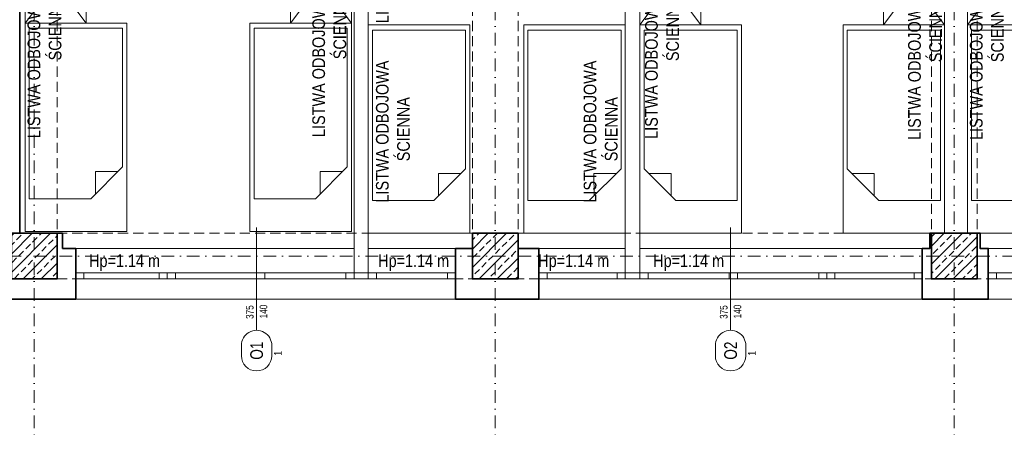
# Model space of a CAD drawing. Header units: millimetres. Extents: x -96593 to 66336, y -23969 to 7139.
# Tile 172 of 256: x -75710 to -74741, y -12229 to -11816. Entities that reach past the tile are written whole.
import ezdxf
from ezdxf.enums import TextEntityAlignment as Align

# ---------------------------------------------------------------- set-up
doc = ezdxf.new("R2010")
doc.units = ezdxf.units.MM
for name, pattern in [('DASHDOT', [1, 0.5, -0.25, 0, -0.25]), ('DASHED', [0.75, 0.5, -0.25]), ('DASHEDX2', [1.5, 1, -0.5])]:
    doc.linetypes.add(name, pattern=pattern)
doc.layers.add('BA_pom', color=6, linetype='Continuous', lineweight=18, plot=False)
for name, color, linetype, lineweight in [('BA_sym', 7, 'Continuous', 18), ('BA_txc', 1, 'Continuous', 18), ('BA_txs', 2, 'Continuous', 18), ('mm_went_opis', 7, 'Continuous', 15), ('PG_KONSTRUKCJA', 5, 'Continuous', 35), ('PG_OKNA', 7, 'Continuous', 18), ('PG_OSIE', 1, 'DASHDOT', 18), ('PG_PARAPETY_WEWN.', 2, 'Continuous', 18), ('PG_PARAPETY_ZEWN.', 1, 'Continuous', 18), ('PG_PODCIĄGI', 1, 'DASHED', 18), ('PG_PRZERYWANE_ŚREDNIE', 1, 'DASHEDX2', 18), ('PG_SZRAF', 1, 'Continuous', 18), ('PG_WYMIARY', 1, 'Continuous', 18), ('PG_WYPOSAŻENIE', 1, 'Continuous', 18), ('PG_ŚCIANY_DZIAŁOWE', 3, 'Continuous', 18), ('PG_ŚCIANY_SŁUPY', 4, 'Continuous', 35)]:
    doc.layers.add(name, color=color, linetype=linetype, lineweight=lineweight)
doc.styles.add('BIKTS', font='bikromsw.shx', dxfattribs={"width": 0.85})

# ---------------------------------------------------------------- blocks, each defined once
blk = doc.blocks.new('symdrz')
blk.add_lwpolyline([(-10, -30, -1), (-10, 30), (10, 30, -1), (10, -30)], format="xyb", close=True)
at = {"style": 'BIKTS', "width": 0.8}
blk.add_attdef('SZERDRZ', text='', height=25, dxfattribs=at).set_placement((77.1, 8.8), align=Align.CENTER)
blk.add_attdef('SYMDRZ', text='', height=25, dxfattribs=at).set_placement((0, 0), align=Align.MIDDLE)
blk.add_attdef('WYSDRZ', text='', height=25, dxfattribs=at).set_placement((77.1, -9.5), align=Align.TOP_CENTER)
blk = doc.blocks.new('A$C652F0D4A')
at = {"layer": 'PG_SZRAF'}
h = blk.add_hatch(dxfattribs=at)
h.set_pattern_fill('ANSI33', color=256, scale=2)
h.set_pattern_definition([(45, (-7030.048, -4118.865), (-8.980256, 8.980256), []), (45, (-7021.067, -4118.865), (-8.980256, 8.980256), [6.35, -3.175])])
h.paths.add_polyline_path([(-45, 45), (0, 45), (0, 0), (-45, 0)])
at = {"layer": 'PG_KONSTRUKCJA'}
blk.add_lwpolyline([(-45, 45), (0, 45), (0, 0), (-45, 0), (-45, 45)], dxfattribs=at)
blk = doc.blocks.new('A$C8890cfa8')
at = {"layer": 'PG_WYPOSAŻENIE', "color": 18, "true_color": 0x000000}
for p, q in [((63.4, 95.86), (32.15, 64.61)), ((58.89, 91.34), (58.81, 69.2)), ((58.81, 69.2), (36.82, 69.27))]:
    blk.add_line(p, q, dxfattribs=at)
blk.add_lwpolyline([(0, 100), (0, 0), (205, 0), (205, 100)], close=True, dxfattribs=at)
blk.add_lwpolyline([(32.15, 64.61), (32.15, 4.14), (200, 4.14), (200, 95.86), (63.4, 95.86)], dxfattribs=at)
blk = doc.blocks.new('A$C25dec356')
at = {"layer": 'PG_WYPOSAŻENIE', "color": 251, "true_color": 0x636466}
for p, q in [((19, 84.1), (21.1, 168.1)), ((21.1, 168.1), (28.1, 167.9)), ((23.8, 0), (28.1, 167.9)), ((18.2, 119.2), (17.3, 119.2)), ((19.8, 119.1), (18.1, 49.2)), ((18.2, 119.2), (19.8, 119.1)), ((1.4, 112.6), (0, 56.6)), ((1.4, 112.6), (16, 112.2)), ((26.7, 112), (33.8, 111.8)), ((33.8, 111.8), (32.4, 55.8)), ((19, 84.1), (16.9, 0.2)), ((0, 56.6), (15.2, 56.2)), ((16.3, 49.2), (17.2, 49.2)), ((18.1, 49.2), (17.2, 49.2)), ((25.3, 56), (32.4, 55.8)), ((16.9, 0.2), (23.8, 0))]:
    blk.add_line(p, q, dxfattribs=at)
for centre, radius, start, end in [((201.3, 81.5), 187.8, 168.4159, 189.8932), ((202.3, 81.5), 187.9, 168.4197, 189.8895)]:
    blk.add_arc(centre, radius, start, end, dxfattribs=at)
blk = doc.blocks.new('A$C5d8eeb17')
at = {"layer": 'PG_WYPOSAŻENIE', "color": 251, "true_color": 0x636466}
for p, q in [((38.75, 0), (38.75, 125)), ((38.75, 125), (96.51, 125)), ((96.51, 0), (96.51, 125)), ((29.78, 110.32), (38.75, 112.71)), ((5.34, 90.84), (15.88, 90.94)), ((5.37, 87.7), (15.91, 87.8)), ((38.75, 66.59), (30.19, 68.7)), ((29.78, 51.21), (38.75, 53.6)), ((5.34, 31.72), (15.88, 31.83)), ((5.37, 28.58), (15.91, 28.69)), ((38.75, 7.48), (30.19, 9.58)), ((96.51, 0), (38.75, 0))]:
    blk.add_line(p, q, dxfattribs=at)
for centre, radius, start, end in [((31.82, 89.53), 31.82, 141.44423, 219.67524), ((8.8, 107.44), 2.68, 328.6779, 134.21057), ((38.22, 89.59), 22.39, 112.15531, 248.96416), ((31.82, 89.53), 26.51, 141.44423, 219.67524), ((9.16, 71.17), 2.68, 226.9089, 32.44157), ((31.82, 30.41), 31.82, 141.44423, 219.67524), ((8.8, 48.32), 2.68, 328.6779, 134.21057), ((38.22, 30.47), 22.39, 112.15531, 248.96416), ((31.82, 30.41), 26.51, 141.44423, 219.67524), ((9.16, 12.05), 2.68, 226.9089, 32.44157)]:
    blk.add_arc(centre, radius, start, end, dxfattribs=at)
blk = doc.blocks.new('A$Ceb5f21af')
at = {"layer": 'PG_WYPOSAŻENIE', "color": 18, "true_color": 0x000000}
for points in [[(60, 285), (60, 365), (0, 365), (0, 285), (60, 285), (0, 365), (60, 365), (0, 285)], [(60, 205), (60, 285), (0, 285), (0, 205), (60, 205), (0, 285), (60, 285), (0, 205)], [(321.4, 205), (321.4, 285), (261.4, 285), (261.4, 205), (321.4, 205), (261.4, 285), (321.4, 285), (261.4, 205)]]:
    blk.add_lwpolyline(points, dxfattribs=at)
at = {"color": 18, "lineweight": 30, "true_color": 0x000000, "xscale": 0.4999999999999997, "yscale": 0.4999999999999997, "zscale": 0.4999999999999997, "rotation": 274.9434522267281}
blk.add_blockref('A$C25dec356', (135.78, 590.58), dxfattribs=at)
at = {"layer": 'PG_PRZERYWANE_ŚREDNIE', "color": 4, "xscale": -1}
for p, rotation in [((100, 570), 89.99999999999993), ((0, 0), 270), ((221.4, 0), 270)]:
    blk.add_blockref('A$C8890cfa8', p, dxfattribs=dict(at, rotation=rotation))
at = {"layer": 'PG_WYMIARY', "color": 18, "true_color": 0x000000, "rotation": 270}
blk.add_blockref('A$C5d8eeb17', (194.89, 444.01), dxfattribs=at)
at = {"layer": 'PG_WYMIARY', "color": 18, "true_color": 0x000000, "xscale": -1, "rotation": 270}
blk.add_blockref('A$C5d8eeb17', (194.89, 308.75), dxfattribs=at)
at = {"layer": 'BA_txs', "color": 18, "true_color": 0x000000, "char_height": 12.5, "width": 265.5977, "attachment_point": 3, "rotation": 90, "style": 'BIKTS'}
for insert in [(2.4, 603.78), (282.83, 503.9), (2.4, 231.48), (282.83, 232.6)]:
    blk.add_mtext('LISTWA ODBOJOWA\\P ŚCIENNA', dxfattribs=dict(at, insert=insert))
blk = doc.blocks.new('A$C99802ae9')
at = {"layer": 'PG_WYPOSAŻENIE', "color": 18, "true_color": 0x000000}
for points in [[(240, 285), (240, 365), (300, 365), (300, 285), (240, 285), (300, 365), (240, 365), (300, 285)], [(0, 205), (0, 285), (60, 285), (60, 205), (0, 205), (60, 285), (0, 285), (60, 205)], [(240, 205), (240, 285), (300, 285), (300, 205), (240, 205), (300, 285), (240, 285), (300, 205)]]:
    blk.add_lwpolyline(points, dxfattribs=at)
at = {"color": 18, "lineweight": 30, "true_color": 0x000000, "xscale": -0.4999999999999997, "yscale": 0.4999999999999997, "zscale": 0.4999999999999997, "rotation": 85.05654777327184}
blk.add_blockref('A$C25dec356', (164.22, 590.58), dxfattribs=at)
at = {"layer": 'PG_PRZERYWANE_ŚREDNIE', "color": 4}
for p, rotation in [((200, 570), 270.0000000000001), ((100, 0), 90.00000000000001), ((300, 0), 90.00000000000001)]:
    blk.add_blockref('A$C8890cfa8', p, dxfattribs=dict(at, rotation=rotation))
at = {"layer": 'PG_WYMIARY', "color": 18, "true_color": 0x000000, "xscale": -1, "rotation": 90}
blk.add_blockref('A$C5d8eeb17', (126.51, 444.01), dxfattribs=at)
at = {"layer": 'PG_WYMIARY', "color": 18, "true_color": 0x000000, "rotation": 89.99999999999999}
blk.add_blockref('A$C5d8eeb17', (126.51, 308.75), dxfattribs=at)
at = {"layer": 'BA_txs', "color": 18, "true_color": 0x000000, "char_height": 12.5, "width": 265.5977, "attachment_point": 9, "rotation": 90, "style": 'BIKTS'}
for insert in [(297.6, 603.78), (38.57, 503.9), (38.57, 232.6), (297.6, 231.48)]:
    blk.add_mtext('LISTWA ODBOJOWA\\P ŚCIENNA', dxfattribs=dict(at, insert=insert))
blk = doc.blocks.new('A$C8bed26aa')
at = {"layer": 'PG_WYPOSAŻENIE', "color": 18, "true_color": 0x000000}
for points in [[(60, 285), (60, 365), (0, 365), (0, 285), (60, 285), (0, 365), (60, 365), (0, 285)], [(60, 205), (60, 285), (0, 285), (0, 205), (60, 205), (0, 285), (60, 285), (0, 205)], [(295, 205), (295, 285), (235, 285), (235, 205), (295, 205), (235, 285), (295, 285), (235, 205)]]:
    blk.add_lwpolyline(points, dxfattribs=at)
at = {"color": 18, "lineweight": 30, "true_color": 0x000000, "xscale": 0.4999999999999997, "yscale": 0.4999999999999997, "zscale": 0.4999999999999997, "rotation": 274.9434522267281}
blk.add_blockref('A$C25dec356', (135.78, 590.58), dxfattribs=at)
at = {"layer": 'PG_PRZERYWANE_ŚREDNIE', "color": 4, "xscale": -1}
for p, rotation in [((100, 570), 89.99999999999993), ((0, 0), 270), ((195, 0), 270)]:
    blk.add_blockref('A$C8890cfa8', p, dxfattribs=dict(at, rotation=rotation))
at = {"layer": 'PG_WYMIARY', "color": 18, "true_color": 0x000000, "rotation": 270}
blk.add_blockref('A$C5d8eeb17', (168.49, 444.01), dxfattribs=at)
at = {"layer": 'PG_WYMIARY', "color": 18, "true_color": 0x000000, "xscale": -1, "rotation": 270}
blk.add_blockref('A$C5d8eeb17', (168.49, 308.75), dxfattribs=at)
at = {"layer": 'BA_txs', "color": 18, "true_color": 0x000000, "char_height": 12.5, "width": 265.5977, "attachment_point": 3, "rotation": 90, "style": 'BIKTS'}
for insert in [(2.4, 603.78), (256.43, 503.9), (2.4, 231.48), (256.43, 232.6)]:
    blk.add_mtext('LISTWA ODBOJOWA\\P ŚCIENNA', dxfattribs=dict(at, insert=insert))
blk = doc.blocks.new('A$Cc70e98f8')
at = {"layer": 'PG_WYPOSAŻENIE', "color": 18, "true_color": 0x000000}
for p, q in [((141.6, 4.14), (172.85, 35.39)), ((146.19, 30.8), (168.18, 30.73)), ((146.19, 30.8), (146.19, 8.74))]:
    blk.add_line(p, q, dxfattribs=at)
blk.add_lwpolyline([(205, 0), (205, 100), (0, 100), (0, 0)], close=True, dxfattribs=at)
blk.add_lwpolyline([(172.85, 35.39), (172.85, 95.86), (5, 95.86), (5, 4.14), (141.6, 4.14)], dxfattribs=at)
blk = doc.blocks.new('A$C5DA075D8')
at = {"layer": 'BA_sym', "color": 252}
for p, q in [((1166.34, 208.27), (1166.34, 107.24)), ((1633.09, 208.27), (1633.09, 107.24))]:
    blk.add_line(p, q, dxfattribs=at)
at = {"layer": 'PG_KONSTRUKCJA', "color": 252}
for points in [[(924.84, 202.76), (969.84, 202.76), (969.84, 157.76), (924.84, 157.76), (924.84, 202.76)], [(1378.84, 202.76), (1423.84, 202.76), (1423.84, 157.76), (1378.84, 157.76), (1378.84, 202.76)]]:
    blk.add_lwpolyline(points, dxfattribs=at)
at = {"layer": 'PG_OKNA', "color": 252}
for points in [[(988.34, 163.76), (988.34, 157.76), (1362.34, 157.76), (1362.34, 163.76), (988.34, 163.76)], [(1444.34, 163.76), (1444.34, 157.76), (1821.84, 157.76), (1821.84, 163.76), (1444.34, 163.76)], [(1886.84, 163.76), (1886.84, 157.76), (2262.34, 157.76), (2262.34, 163.76), (1886.84, 163.76)]]:
    blk.add_lwpolyline(points, dxfattribs=at)
for points in [[(988.34, 163.76), (996.34, 163.76), (996.34, 157.76), (988.34, 157.76)], [(1070.34, 163.76), (1078.34, 163.76), (1078.34, 157.76), (1070.34, 157.76)], [(1078.34, 163.76), (1086.34, 163.76), (1086.34, 157.76), (1078.34, 157.76)], [(1166.34, 163.76), (1174.34, 163.76), (1174.34, 157.76), (1166.34, 157.76)], [(1254.34, 163.76), (1262.34, 163.76), (1262.34, 157.76), (1254.34, 157.76)], [(1276.34, 163.76), (1262.34, 163.76), (1262.34, 157.76), (1276.34, 157.76)], [(1276.34, 163.76), (1284.34, 163.76), (1284.34, 157.76), (1276.34, 157.76)], [(1354.34, 163.76), (1362.34, 163.76), (1362.34, 157.76), (1354.34, 157.76)], [(1444.34, 163.76), (1452.34, 163.76), (1452.34, 157.76), (1444.34, 157.76)], [(1521.34, 163.76), (1529.34, 163.76), (1529.34, 157.76), (1521.34, 157.76)], [(1543.84, 163.76), (1529.34, 163.76), (1529.34, 157.76), (1543.84, 157.76)], [(1543.84, 163.76), (1551.84, 163.76), (1551.84, 157.76), (1543.84, 157.76)], [(1631.84, 163.76), (1639.84, 163.76), (1639.84, 157.76), (1631.84, 157.76)], [(1719.84, 163.76), (1727.84, 163.76), (1727.84, 157.76), (1719.84, 157.76)], [(1727.84, 163.76), (1735.84, 163.76), (1735.84, 157.76), (1727.84, 157.76)], [(1813.84, 163.76), (1821.84, 163.76), (1821.84, 157.76), (1813.84, 157.76)], [(1886.84, 163.76), (1894.84, 163.76), (1894.84, 157.76), (1886.84, 157.76)]]:
    blk.add_lwpolyline(points, close=True, dxfattribs=at)
at = {"layer": 'PG_OSIE', "color": 252, "ltscale": 25}
for points in [[(947.34, 2784.36), (947.34, 0)], [(1401.34, 2784.36), (1401.34, 0)], [(1853.34, 2784.36), (1853.34, 0)], [(696.17, 180.26), (2976.42, 180.26)]]:
    blk.add_lwpolyline(points, dxfattribs=at)
at = {"layer": 'PG_PARAPETY_WEWN.', "color": 252}
for p, q in [((1262.34, 187.76), (988.34, 187.76)), ((1276.34, 187.76), (1362.34, 187.76)), ((1529.34, 187.76), (1444.34, 187.76)), ((1829.34, 187.76), (1543.84, 187.76)), ((2164.34, 187.76), (1887.34, 187.76))]:
    blk.add_line(p, q, dxfattribs=at)
at = {"layer": 'PG_PARAPETY_ZEWN.', "color": 252}
for points in [[(988.34, 137.76), (1362.34, 137.76)], [(1444.34, 137.76), (1821.84, 137.76)], [(1886.84, 137.76), (2262.34, 137.76)]]:
    blk.add_lwpolyline(points, dxfattribs=at)
at = {"layer": 'PG_PODCIĄGI', "color": 252, "ltscale": 20}
for points in [[(969.84, 2631.76), (969.84, 157.76)], [(1378.84, 2631.76), (1378.84, 157.76)], [(1423.84, 2631.76), (1423.84, 157.76)], [(1830.84, 2631.76), (1830.84, 157.76)], [(1875.84, 2631.76), (1875.84, 157.76)], [(924.84, 202.76), (2778.84, 202.76)], [(924.84, 157.76), (2778.84, 157.76)]]:
    blk.add_lwpolyline(points, dxfattribs=at)
at = {"layer": 'PG_ŚCIANY_DZIAŁOWE', "color": 252}
blk.add_lwpolyline([(1843.84, 772.51), (1866.34, 772.51), (1866.34, 202.76), (1843.84, 202.76)], close=True, dxfattribs=at)
for points in [[(1262.34, 659.26), (1277.84, 659.26), (1277.84, 650.76), (1279.84, 650.76), (1279.84, 636.76), (1276.34, 636.76), (1276.34, 163.76), (1262.34, 163.76), (1262.34, 659.26)], [(1380.84, 650.76), (1529.84, 650.76), (1529.84, 657.76), (1543.84, 657.76), (1543.84, 157.76), (1529.34, 157.76), (1529.34, 636.76), (1380.84, 636.76), (1380.84, 650.76)]]:
    blk.add_lwpolyline(points, dxfattribs=at)
at = {"layer": 'PG_ŚCIANY_SŁUPY', "color": 252}
for points in [[(881.84, 826.26), (881.84, 1073.26), (928.84, 1073.26), (928.84, 1047.26), (931.84, 1047.26), (931.84, 812.76), (969.84, 812.76), (969.84, 772.76), (933.34, 772.76), (933.34, 202.76)], [(933.34, 202.76), (975.34, 202.76), (975.34, 187.76), (988.34, 187.76), (988.34, 137.76), (881.84, 137.76), (881.84, 762.76)], [(1362.34, 137.76), (1362.34, 187.76), (1378.84, 187.76), (1378.84, 202.76), (1423.84, 202.76), (1423.84, 187.76), (1444.34, 187.76), (1444.34, 137.76), (1362.34, 137.76)], [(1829.34, 202.76), (1829.34, 187.76), (1821.84, 187.76), (1821.84, 137.76), (1886.84, 137.76), (1886.84, 187.76), (1878.84, 187.76), (1878.84, 202.76), (1829.34, 202.76)]]:
    blk.add_lwpolyline(points, dxfattribs=at)
at = {"layer": 'BA_sym', "color": 252}
ref = blk.add_blockref('symdrz', (1166.34, 87.24), dxfattribs=dict(at, xscale=-0.5000000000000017, yscale=0.5000000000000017, zscale=0.5000000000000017, rotation=89.99999527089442))
ref.add_attrib('Symdrz', 'O1', dxfattribs={"height": 12.5, "rotation": 90, "style": 'BIKTS', "width": 0.8}).set_placement((1166.34, 87.24), align=Align.MIDDLE_CENTER)
ref.add_attrib('Szerdrz', '375', dxfattribs={"layer": 'BA_txc', "height": 7.5, "rotation": 90, "style": 'BIKTS', "width": 0.8}).set_placement((1159.59, 125.17), align=Align.MIDDLE_CENTER)
ref.add_attrib('Wysdrz', '140', dxfattribs={"layer": 'BA_txc', "height": 7.5, "rotation": 90, "style": 'BIKTS', "width": 0.8}).set_placement((1173.09, 125.74), align=Align.MIDDLE_CENTER)
ref.add_attrib('Sztuk', '1', (1191.09, 82.39), dxfattribs={"layer": 'BA_pom', "height": 7.5, "rotation": 90, "style": 'BIKTS', "width": 0.8})
ref = blk.add_blockref('symdrz', (1633.09, 87.24), dxfattribs=dict(at, xscale=-0.5000000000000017, yscale=0.5000000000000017, zscale=0.5000000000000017, rotation=89.99999527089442))
ref.add_attrib('Symdrz', 'O2', dxfattribs={"height": 12.5, "rotation": 90, "style": 'BIKTS', "width": 0.8}).set_placement((1633.09, 87.24), align=Align.MIDDLE_CENTER)
ref.add_attrib('Szerdrz', '375', dxfattribs={"layer": 'BA_txc', "height": 7.5, "rotation": 90, "style": 'BIKTS', "width": 0.8}).set_placement((1626.34, 125.17), align=Align.MIDDLE_CENTER)
ref.add_attrib('Wysdrz', '140', dxfattribs={"layer": 'BA_txc', "height": 7.5, "rotation": 90, "style": 'BIKTS', "width": 0.8}).set_placement((1639.84, 125.74), align=Align.MIDDLE_CENTER)
ref.add_attrib('Sztuk', '1', (1657.84, 82.39), dxfattribs={"layer": 'BA_pom', "height": 7.5, "rotation": 90, "style": 'BIKTS', "width": 0.8})
at = {"layer": 'PG_KONSTRUKCJA', "color": 252}
for p in [(969.84, 157.76), (1423.84, 157.76), (1875.84, 157.76)]:
    blk.add_blockref('A$C652F0D4A', p, dxfattribs=at)
at = {"layer": 'PG_PRZERYWANE_ŚREDNIE', "color": 252}
for name, p in [('A$Ceb5f21af', (938.4, 204.56)), ('A$C99802ae9', (1543.84, 202.76)), ('A$C8bed26aa', (1866.34, 202.76))]:
    blk.add_blockref(name, p, dxfattribs=at)
at = {"layer": 'PG_PRZERYWANE_ŚREDNIE', "color": 252, "xscale": -1, "rotation": 90}
for p in [(1376.34, 407.76), (1529.34, 407.76)]:
    blk.add_blockref('A$Cc70e98f8', p, dxfattribs=at)
at = {"layer": 'BA_txs', "color": 252, "style": 'BIKTS', "width": 0.85}
for p in [(1001.37, 169.48), (1286.07, 169.48), (1443.68, 169.48), (1556.87, 169.48)]:
    blk.add_text('Hp=1.14 m', height=12.5, dxfattribs=at).set_placement(p)
at = {"layer": 'BA_txs', "color": 252, "char_height": 12.5, "width": 265.5977, "attachment_point": 7, "rotation": 90, "style": 'BIKTS'}
for insert in [(1317.4, 350.65), (1317.4, 174.04), (1521.95, 174.04)]:
    blk.add_mtext('\\pi58.92981;LISTWA ODBOJOWA\\P\\pi95.61136; ŚCIENNA', dxfattribs=dict(at, insert=insert))

msp = doc.modelspace()

# ---------------------------------------------------------------- linework, layer by layer
at = {"layer": 'BA_sym', "color": 252}
for p, q in [((-75477.01, -12020.81), (-75477.01, -12121.83)), ((-75010.26, -12020.81), (-75010.26, -12121.83))]:
    msp.add_line(p, q, dxfattribs=at)

# ---------------------------------------------------------------- block references
ref = msp.add_blockref('symdrz', (-75477.01, -12141.83), dxfattribs=dict(at, xscale=-0.5000000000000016, yscale=0.5000000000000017, zscale=0.5000000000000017, rotation=89.99999527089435))
ref.add_attrib('Symdrz', 'O1', dxfattribs={"height": 12.5, "rotation": 90, "style": 'BIKTS', "width": 0.8}).set_placement((-75477.01, -12141.83), align=Align.MIDDLE_CENTER)
ref.add_attrib('Szerdrz', '375', dxfattribs={"layer": 'BA_txc', "height": 7.5, "rotation": 90, "style": 'BIKTS', "width": 0.8}).set_placement((-75483.76, -12103.91), align=Align.MIDDLE_CENTER)
ref.add_attrib('Wysdrz', '140', dxfattribs={"layer": 'BA_txc', "height": 7.5, "rotation": 90, "style": 'BIKTS', "width": 0.8}).set_placement((-75470.26, -12103.34), align=Align.MIDDLE_CENTER)
ref.add_attrib('Sztuk', '1', (-75452.26, -12146.69), dxfattribs={"layer": 'BA_pom', "height": 7.5, "rotation": 90, "style": 'BIKTS', "width": 0.8})
ref = msp.add_blockref('symdrz', (-75010.26, -12141.83), dxfattribs=dict(at, xscale=-0.5000000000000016, yscale=0.5000000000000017, zscale=0.5000000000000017, rotation=89.99999527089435))
ref.add_attrib('Symdrz', 'O2', dxfattribs={"height": 12.5, "rotation": 90, "style": 'BIKTS', "width": 0.8}).set_placement((-75010.26, -12141.83), align=Align.MIDDLE_CENTER)
ref.add_attrib('Szerdrz', '375', dxfattribs={"layer": 'BA_txc', "height": 7.5, "rotation": 90, "style": 'BIKTS', "width": 0.8}).set_placement((-75017.01, -12103.91), align=Align.MIDDLE_CENTER)
ref.add_attrib('Wysdrz', '140', dxfattribs={"layer": 'BA_txc', "height": 7.5, "rotation": 90, "style": 'BIKTS', "width": 0.8}).set_placement((-75003.51, -12103.34), align=Align.MIDDLE_CENTER)
ref.add_attrib('Sztuk', '1', (-74985.51, -12146.69), dxfattribs={"layer": 'BA_pom', "height": 7.5, "rotation": 90, "style": 'BIKTS', "width": 0.8})
at = {"layer": 'mm_went_opis', "color": 2, "lineweight": 60}
msp.add_blockref('A$C5DA075D8', (-76643.35, -12229.08), dxfattribs=at)

# ---------------------------------------------------------------- texts
at = {"layer": 'BA_txs', "color": 252, "style": 'BIKTS', "width": 0.85}
for p in [(-75641.99, -12059.59), (-75357.29, -12059.59), (-75199.67, -12059.59), (-75086.49, -12059.59)]:
    msp.add_text('Hp=1.14 m', height=12.5, dxfattribs=at).set_placement(p)
at = {"layer": 'BA_txs', "color": 252, "char_height": 12.5, "width": 265.5977, "attachment_point": 7, "rotation": 90, "style": 'BIKTS'}
for insert in [(-75325.96, -11878.43), (-75325.96, -12055.04), (-75121.4, -12055.04)]:
    msp.add_mtext('\\pi58.92981;LISTWA ODBOJOWA\\P\\pi95.61136; ŚCIENNA', dxfattribs=dict(at, insert=insert))

doc.saveas('drawing.dxf')
